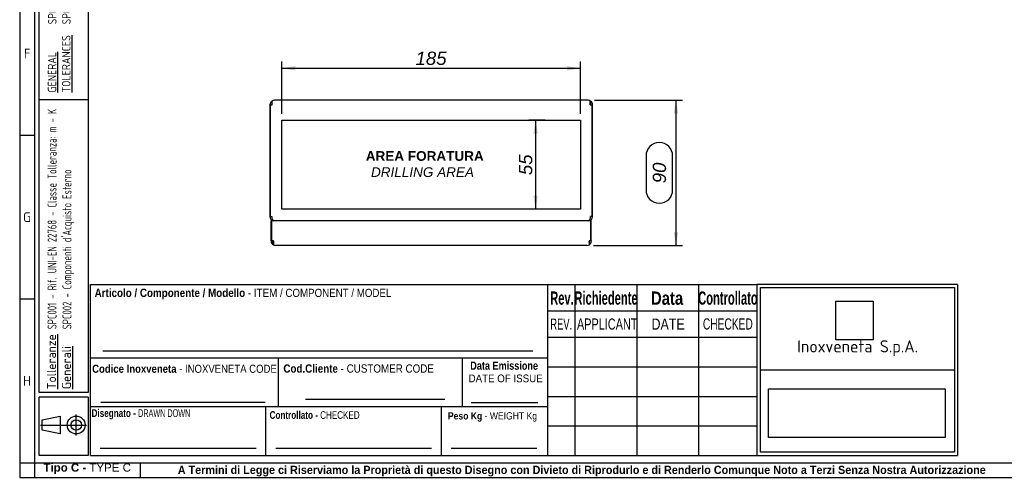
# Model space of a CAD drawing. Extents: x 6 to 412, y 11 to 288.
# Tile 1 of 3: x 6 to 210, y 11 to 106. Entities that reach past the tile are written whole.
import ezdxf
from ezdxf.lldxf.tags import DXFTag

# ---------------------------------------------------------------- set-up
doc = ezdxf.new("R2010")
doc.units = 0
doc.layers.get('0').update_dxf_attribs({"linetype": 'CONTINUOUS'})
for name, color, linetype in [('_TRANSLATION', 7, 'CONTINUOUS'), ('DEFAULT', 7, 'CONTINUOUS'), ('DV3_DEFAULT', 7, 'CONTINUOUS'), ('S0000000_33', 7, 'CONTINUOUS'), ('S0000000_34', 7, 'CONTINUOUS'), ('SBAVATURE', 7, 'CONTINUOUS')]:
    doc.layers.add(name, color=color, linetype=linetype)
doc.styles.add('SEACAD_ARIAL', font='arial.ttf')
doc.styles.add('SEACAD_ARIAL_NARROW', font='ARIALN.TTF', dxfattribs={"width": 0.8})
doc.styles.add('SEACAD_ARIALB', font='arialbd.ttf', dxfattribs={"width": 0.9})
doc.styles.add('SEACAD_ARIALI', font='ariali.ttf')
doc.styles.add('SEACAD_SOLID_EDGE_ANSI', font='seans.ttf', dxfattribs={"width": 0.9})
doc.styles.add('SEACAD_SOLID_EDGE_ANSIB', font='seansbd.ttf', dxfattribs={"width": 0.9})
tags = doc.linetypes.add('CENTER2', pattern=[28.575, 19.05, -3.175, 3.175, -3.175]).pattern_tags.tags
tags[10:11] = [DXFTag(74, 4), DXFTag(75, 0), DXFTag(340, '0'), DXFTag(46, 0.0), DXFTag(50, 0.0), DXFTag(44, 0.0), DXFTag(45, 0.0)]
tags[8:9] = [DXFTag(74, 4), DXFTag(75, 0), DXFTag(340, '0'), DXFTag(46, 0.0), DXFTag(50, 0.0), DXFTag(44, 0.0), DXFTag(45, 0.0)]
tags[6:7] = [DXFTag(74, 4), DXFTag(75, 0), DXFTag(340, '0'), DXFTag(46, 0.0), DXFTag(50, 0.0), DXFTag(44, 0.0), DXFTag(45, 0.0)]
tags[4:5] = [DXFTag(74, 4), DXFTag(75, 0), DXFTag(340, '0'), DXFTag(46, 0.0), DXFTag(50, 0.0), DXFTag(44, 0.0), DXFTag(45, 0.0)]
doc.dimstyles.new('ISO', dxfattribs={"dimtxt": 2.75, "dimasz": 2.75, "dimexe": 1.375, "dimexo": 1.375, "dimgap": 0.6875, "dimtad": 1, "dimdec": 1, "dimlfac": 3, "dimtxsty": 'SEACAD_ARIAL', "dimblk1": '_SE_FILLED', "dimblk2": '_SE_FILLED', "dimsah": 1, "dimcen": 1.375, "dimazin": 3, "dimtfac": 0.7, "dimtdec": 3, "dimtmove": 0, "dimatfit": 3})
picture_1 = doc.add_image_def('image1.jpg', size_in_pixel=(55, 57))
picture_2 = doc.add_image_def('image2.bmp', size_in_pixel=(138, 38))

# ---------------------------------------------------------------- blocks, each defined once
blk = doc.blocks.new('SE2')
at = {"layer": 'DV3_DEFAULT', "color": 7, "linetype": 'CENTER2'}
for p, q in [((60.42, 66.41), (60.42, 84.75)), ((60.42, 84.75), (122.09, 84.75)), ((122.09, 84.75), (122.09, 66.41)), ((122.09, 66.41), (60.42, 66.41))]:
    blk.add_line(p, q, dxfattribs=at)
at = {"layer": 'S0000000_33', "color": 7, "linetype": 'CONTINUOUS'}
for p, q in [((58.3, 63.96), (58.17, 63.96)), ((58.17, 59.81), (58.17, 63.96)), ((58.3, 59.81), (58.3, 63.96)), ((124.21, 63.96), (58.3, 63.96)), ((124.21, 63.96), (124.34, 63.96)), ((124.21, 59.81), (124.21, 63.96)), ((124.34, 59.81), (124.34, 63.96)), ((58.64, 59.81), (58.3, 59.81)), ((58.57, 59.05), (58.57, 59.81)), ((58.64, 59.81), (58.64, 59.05)), ((123.87, 59.81), (123.87, 59.05)), ((124.21, 59.81), (123.87, 59.81)), ((123.94, 59.05), (123.94, 59.81)), ((123.41, 58.88), (59.11, 58.88))]:
    blk.add_line(p, q, dxfattribs=at)
for centre, radius, start, end in [((59.11, 59.81), 0.933, 180, 235.1501), ((59.11, 59.81), 0.533, 180, 209.0162), ((59.11, 59.81), 0.933, 235.1501, 270), ((123.41, 59.81), 0.933, 270, 304.8499), ((123.41, 59.81), 0.533, 330.9838, 0), ((123.41, 59.81), 0.933, 304.8499, 0)]:
    blk.add_arc(centre, radius, start, end, dxfattribs=at)
for centre, start_param, end_param in [((59.11, 59.81), 2.533347, 3.141593), ((123.41, 59.81), 3.141593, 3.749838)]:
    blk.add_ellipse(centre, major_axis=(0, 0.933), ratio=0.874482, start_param=start_param, end_param=end_param, dxfattribs=at)
at = {"layer": 'S0000000_34', "color": 7, "linetype": 'CONTINUOUS'}
for p, q in [((57.92, 87.95), (57.92, 64.88)), ((58.05, 64.88), (58.05, 87.95)), ((58.05, 87.95), (58.39, 87.95)), ((58.32, 88.71), (58.32, 87.95)), ((58.39, 87.95), (58.39, 88.71)), ((123.66, 88.88), (58.86, 88.88)), ((124.12, 87.95), (124.12, 88.71)), ((124.12, 87.95), (124.46, 87.95)), ((124.19, 88.71), (124.19, 87.95)), ((124.46, 87.95), (124.46, 64.88)), ((124.59, 64.88), (124.59, 87.95)), ((57.92, 64.88), (58.05, 64.88)), ((58.05, 64.88), (58.32, 64.88)), ((124.46, 64.88), (124.19, 64.88)), ((124.59, 64.88), (124.46, 64.88))]:
    blk.add_line(p, q, dxfattribs=at)
for centre, radius, start, end in [((58.86, 87.95), 0.933, 124.8499, 180), ((58.86, 87.95), 0.933, 90, 124.8499), ((58.86, 87.95), 0.533, 150.9838, 180), ((123.66, 87.95), 0.933, 55.1501, 90), ((123.66, 87.95), 0.533, 0, 29.0162), ((123.66, 87.95), 0.933, 0, 55.1501), ((58.86, 64.88), 0.933, 180, 259.1559), ((58.86, 64.88), 0.533, 180, 184.1514), ((123.66, 64.88), 0.933, 280.8441, 0), ((123.66, 64.88), 0.533, 355.8486, 0)]:
    blk.add_arc(centre, radius, start, end, dxfattribs=at)
for centre, major_axis, ratio, start_param, end_param in [((58.86, 87.95), (0, -0.933), 0.874482, 3.141593, 3.749838), ((123.66, 87.95), (0, -0.933), 0.874482, 2.533347, 3.141593), ((58.86, 64.88), (0, -0.933), 0.571429, 4.712389, 6.093921), ((123.65, 64.88), (0, 0.933), 0.571429, 3.330857, 4.712389)]:
    blk.add_ellipse(centre, major_axis=major_axis, ratio=ratio, start_param=start_param, end_param=end_param, dxfattribs=at)
blk = doc.blocks.new('DMBLK149')
at = {"layer": '_TRANSLATION', "linetype": 'CONTINUOUS'}
for points in [[(63.17, 95.96), (60.42, 95.5), (63.17, 95.04)], [(119.34, 95.96), (119.34, 95.04), (122.09, 95.5)]]:
    blk.add_hatch(color=7, dxfattribs=at).paths.add_polyline_path(points)
at = {"layer": '_TRANSLATION', "color": 7, "linetype": 'CONTINUOUS'}
for p, q in [((60.42, 86.12), (60.42, 96.87)), ((122.09, 86.12), (122.09, 96.87)), ((60.42, 95.5), (122.09, 95.5))]:
    blk.add_line(p, q, dxfattribs=at)
at = {"layer": '_TRANSLATION', "color": 7, "linetype": 'CONTINUOUS', "style": 'SEACAD_ARIALI'}
blk.add_text('185', height=2.75, dxfattribs=at).set_placement((88.02, 96.19))
blk = doc.blocks.new('_SE_FILLED')
at = {"color": 0}
blk.add_line((0, 0), (-1, 0), dxfattribs=at)
blk.add_solid([(0, 0), (-1, -0.1665), (-1, 0.1665), (0, 0)], dxfattribs=at)
blk = doc.blocks.new('DMBLK150')
at = {"layer": '_TRANSLATION', "linetype": 'CONTINUOUS'}
for points in [[(112.37, 82), (113.29, 82), (112.83, 84.75)], [(112.37, 69.16), (112.83, 66.41), (113.29, 69.16)]]:
    blk.add_hatch(color=7, dxfattribs=at).paths.add_polyline_path(points)
at = {"layer": '_TRANSLATION', "color": 7, "linetype": 'CONTINUOUS'}
for p, q in [((114.82, 84.75), (111.45, 84.75)), ((112.83, 84.75), (112.83, 66.41)), ((115.28, 66.41), (111.45, 66.41))]:
    blk.add_line(p, q, dxfattribs=at)
at = {"layer": '_TRANSLATION', "color": 7, "linetype": 'CONTINUOUS', "style": 'SEACAD_ARIALI'}
blk.add_text('55', height=2.75, rotation=90, dxfattribs=at).set_placement((112.14, 73.41))
blk = doc.blocks.new('DMBLK162')
at = {"layer": '_TRANSLATION', "linetype": 'CONTINUOUS'}
for points in [[(142.29, 86.13), (141.83, 88.88), (141.37, 86.13)], [(142.29, 61.63), (141.37, 61.63), (141.83, 58.88)]]:
    blk.add_hatch(color=7, dxfattribs=at).paths.add_polyline_path(points)
at = {"layer": '_TRANSLATION', "color": 7, "linetype": 'CONTINUOUS'}
for p, q in [((125.03, 88.88), (143.2, 88.88)), ((141.83, 88.88), (141.83, 58.88)), ((135.64, 77.39), (135.64, 70.36)), ((141.14, 70.36), (141.14, 77.39)), ((124.78, 58.88), (143.2, 58.88))]:
    blk.add_line(p, q, dxfattribs=at)
for centre, start, end in [((138.39, 77.39), 0, 180), ((138.39, 70.36), 180, 0)]:
    blk.add_arc(centre, 2.75, start, end, dxfattribs=at)
at = {"layer": '_TRANSLATION', "color": 7, "linetype": 'CONTINUOUS', "style": 'SEACAD_ARIALI'}
blk.add_text('90', height=2.75, rotation=90, dxfattribs=at).set_placement((139.77, 71.74))

msp = doc.modelspace()

# ---------------------------------------------------------------- linework, layer by layer
at = {"color": 7, "linetype": 'CONTINUOUS'}
for p, q in [((6.234, 287.588), (6.234, 10.959)), ((9.263, 81.632), (6.234, 81.632)), ((115.363, 15.502), (115.363, 50.84)), ((9.263, 47.809), (6.234, 47.809)), ((20.873, 35.694), (115.363, 35.694)), ((65.314, 27.113), (94.088, 27.113)), ((20.873, 25.598), (115.363, 25.598)), ((57.113, 15.502), (57.113, 25.598)), ((93.363, 15.502), (93.363, 25.598)), ((99.513, 26.42), (113.323, 26.42)), ((17.907, 19.617), (17.907, 23.942)), ((10.566, 21.779), (20.069, 21.779)), ((22.892, 17.017), (55.1, 17.017)), ((59.132, 17.017), (91.339, 17.017)), ((95.372, 17.017), (113.05, 17.017)), ((31.194, 10.954), (31.194, 13.983)), ((6.234, 10.959), (412.092, 10.959))]:
    msp.add_line(p, q, dxfattribs=at)
msp.add_lwpolyline([(14.582, 19.926), (10.875, 20.698), (10.875, 22.86), (14.582, 23.633), (14.582, 19.926)], dxfattribs=at)
for radius in [1.854, 1.081]:
    msp.add_circle((17.907, 21.779), radius, dxfattribs=at)
at = {"layer": 'DEFAULT', "color": 7, "linetype": 'CONTINUOUS'}
for p, q in [((9.263, 287.588), (9.263, 10.959)), ((10.273, 28.5), (10.273, 283.045)), ((20.369, 283.045), (20.369, 28.5)), ((20.369, 89), (10.273, 89)), ((20.873, 15.502), (20.873, 50.84)), ((20.873, 50.84), (115.363, 50.84)), ((115.366, 50.84), (158.566, 50.84)), ((120.966, 50.84), (120.966, 15.502)), ((133.766, 50.84), (133.766, 15.502)), ((146.466, 50.84), (146.466, 15.502)), ((199.966, 50.84), (158.564, 50.84)), ((158.566, 50.84), (158.566, 15.502)), ((159.267, 50.176), (199.367, 50.176)), ((159.267, 16.162), (159.267, 50.176)), ((199.367, 50.176), (199.367, 16.162)), ((199.966, 50.84), (199.966, 15.502)), ((115.366, 45.352), (158.566, 45.352)), ((115.366, 39.902), (158.566, 39.902)), ((59.713, 25.598), (59.713, 35.694)), ((97.713, 25.598), (97.713, 35.694)), ((115.366, 33.802), (158.566, 33.802)), ((159.267, 33.171), (199.367, 33.171)), ((20.369, 28.5), (10.273, 28.5)), ((20.369, 27.5), (10.273, 27.5)), ((10.273, 15.5), (10.273, 27.5)), ((20.369, 27.5), (20.369, 15.5)), ((115.366, 27.702), (158.566, 27.702)), ((115.366, 21.602), (158.566, 21.602)), ((20.369, 15.5), (10.273, 15.5)), ((20.873, 15.502), (115.363, 15.502)), ((115.366, 15.502), (158.566, 15.502)), ((158.564, 15.502), (199.966, 15.502)), ((199.367, 16.162), (159.267, 16.162)), ((6.234, 13.988), (412.092, 13.988))]:
    msp.add_line(p, q, dxfattribs=at)
at = {"layer": 'SBAVATURE', "color": 7, "linetype": 'CONTINUOUS'}
for p, q in [((23.432, 37.088), (112.266, 37.088)), ((22.968, 26.474), (56.974, 26.474))]:
    msp.add_line(p, q, dxfattribs=at)

# ---------------------------------------------------------------- block references
at = {"layer": '_TRANSLATION'}
msp.add_blockref('SE2', (0, 0), dxfattribs=at)

# ---------------------------------------------------------------- texts
at = {"attachment_point": 1, "rotation": 90}
for s, insert, char_height, width in [('{\\fSolid Edge ANSI|b0|i0|c0|p34;\\W0.84600x;\\C7;SPC001 - REFERENCE UNI-EN 22768 - TOLERANCE CLASS: m - K}\\P{\\fSolid Edge ANSI|b0|i0|c0|p34;\\W0.84600x;\\C7;SPC002 - }{\\fSolid Edge ANSI|b0|i0|c0|p34;\\W0.94000x;\\C7;EXTERNALLY PURCHASED COMPONENTS}', (12.101, 104.605), 1.75, 56.68133), ('{\\fSolid Edge ANSI|b1|i0|c0|p34;\\L\\C7;Tolleranze}\\P{\\fSolid Edge ANSI|b1|i0|c0|p34;\\L\\C7;Generali}', (11.89, 29.169), 1.85, 10.93945)]:
    msp.add_mtext(s, dxfattribs=dict(at, insert=insert, char_height=char_height, width=width))
for s, insert, char_height, width, style in [('{\\fSolid Edge ANSI|b0|i0|c0|p34;\\L\\C7;GENERAL}\\P{\\fSolid Edge ANSI|b0|i0|c0|p34;\\L\\C7;TOLERANCES}\\P', (12.048, 90.485), 1.75, 12.63203, 'SEACAD_SOLID_EDGE_ANSI'), ("{\\fSolid Edge ANSI|b1|i0|c0|p34;\\W0.82000x;\\C7;SPC001 - Rif. UNI-EN 22768 - Classe Tolleranza: m - K}\\P{\\fSolid Edge ANSI|b1|i0|c0|p34;\\W0.82000x;\\C7;SPC002 - Componenti d'Acquisto Esterno}", (12, 41.571), 1.85, 46.58795, 'SEACAD_SOLID_EDGE_ANSIB')]:
    msp.add_mtext(s, dxfattribs=dict(at, insert=insert, char_height=char_height, width=width, style=style))
for s, insert, char_height, width, attachment_point in [('{\\fSolid Edge ANSI|b0||i0||c0|p34;\\C7;\\H2.019192;\\W1.;F}', (7.783, 97.538), 2.01919, 2.2716, 8), ('{\\fSolid Edge ANSI|b0||i0||c0|p34;\\C7;\\H2.019192;\\W1.;G}', (7.757, 63.716), 2.01919, 2.5871, 8), ('{\\fSolid Edge ANSI|b0||i0||c0|p34;\\C7;\\H2.5;\\W1.;Inoxveneta S.p.A.}', (179.366, 37.657), 2.5, 38.9068, 5), ('{\\fSolid Edge ANSI|b0||i0||c0|p34;\\C7;\\H2.019192;\\W1.;H}', (7.759, 29.895), 2.01919, 2.7133, 8), ('{\\fArial|b1||i0||c0|p34;\\C7;\\H1.7;\\W1.;Tipo C - }{\\fArial|b0||i0||c0|p34;\\C7;\\H1.7;\\W1.;TYPE C}', (20.186, 11.634), 1.7, 18.15868, 8), ('{\\fArial|b1||i0||c0|p34;\\C7;\\H1.7;\\W0.94;A Termini di Legge ci Riserviamo la Proprietà di questo Disegno con Divieto di Riprodurlo e di Renderlo Comunque Noto a Terzi Senza Nostra Autorizzazione}', (122.366, 11.137), 1.7, 175.01141, 8)]:
    msp.add_mtext(s, dxfattribs=dict(insert=insert, char_height=char_height, width=width, attachment_point=attachment_point))
for s, insert, char_height, width, attachment_point, style in [('{\\fArial|b1||i0||c0|p34;\\C7;\\H1.7163132;\\W0.846;Articolo / Componente / Modello}{\\fArial|b0||i0||c0|p34;\\C7;\\H1.7163132;\\W0.846; - ITEM}{\\fArial|b0||i0||c0|p34;\\C7;\\H1.7;\\W0.846; / COMPONENT / MODEL}', (21.72, 47.719), 1.716313, 61.3875, 7, 'SEACAD_ARIAL'), ('{\\fArial|b1||i0||c0|p34;\\C7;\\H2.75;\\W0.6;Rev.}', (118.275, 46.597), 2.75, 4.50348, 8, 'SEACAD_ARIALB'), ('{\\fArial|b1||i0||c0|p34;\\C7;\\H2.75;\\W0.6;Richiedente}', (127.374, 46.608), 2.75, 12.23036, 8, 'SEACAD_ARIALB'), ('{\\fArial|b1||i0||c0|p34;\\C7;\\H2.75;\\W0.8;Data}', (139.989, 46.585), 2.75, 6.78265, 8, 'SEACAD_ARIALB'), ('{\\fArial|b1||i0||c0|p34;\\C7;\\H2.75;\\W0.6;Controllato}', (152.564, 46.608), 2.75, 11.31616, 8, 'SEACAD_ARIALB'), ('{\\fArial|b0||i0||c0|p34;\\C7;\\H2.3;\\W0.6;REV.}', (118.125, 41.484), 2.3, 5.04266, 8, 'SEACAD_ARIAL'), ('{\\fArial|b0||i0||c0|p34;\\C7;\\H2.3;\\W0.7;APPLICANT}', (121.375, 41.459), 2.3, 12.12989, 7, 'SEACAD_ARIAL'), ('{\\fArial|b0||i0||c0|p34;\\C7;\\H2.3;\\W0.8;DATE}', (140.209, 41.484), 2.3, 7.08597, 8, 'SEACAD_ARIAL'), ('{\\fArial Narrow|b0||i0||c0|p34;\\C7;\\H2.3;\\W0.8;CHECKED}', (152.548, 41.483), 2.3, 10.75184, 8, 'SEACAD_ARIAL_NARROW'), ('{\\fArial|b1||i0||c0|p34;\\C7;\\H1.7;\\W0.792;Data Emissione}', (99.324, 33.173), 1.7, 14.35739, 7, 'SEACAD_ARIALB'), ('{\\fArial|b1||i0||c0|p34;\\C7;\\H1.67;\\W0.846;Codice Inoxveneta}{\\fArial|b0||i0||c0|p34;\\C7;\\H1.67;\\W0.846; - INOXVENETA CODE}', (21.196, 32.543), 1.67, 38.23236, 7, 'SEACAD_ARIAL'), ('{\\fArial|b1||i0||c0|p34;\\C7;\\H1.7163132;\\W0.846;Cod.Cliente}{\\fArial|b0||i0||c0|p34;\\C7;\\H1.7163132;\\W0.846; - CUSTOMER CODE}', (60.714, 32.572), 1.716313, 31.52647, 7, 'SEACAD_ARIAL'), ('{\\fArial|b0||i0||c0|p34;\\C7;\\H1.6;\\W0.9;DATE OF ISSUE}', (98.978, 30.59), 1.6, 15.11655, 7, 'SEACAD_ARIAL'), ('{\\fArial|b1||i0||c0|p34;\\C7;\\H1.6;\\W0.752;Disegnato - }{\\fArial Narrow|b0||i0||c0|p34;\\C7;\\H1.5875;\\W0.752;\\T1.;DRAWN DOWN}', (31.284, 22.95), 1.6, 19.88117, 8, 'SEACAD_ARIAL_NARROW'), ('{\\fArial|b1||i0||c0|p34;\\C7;\\H1.6;\\W0.752;Controllato - }{\\fArial|b0||i0||c0|p34;\\C7;\\H1.5875;\\W0.752;\\T1.;CHECKED}{\\fArial|b1||i0||c0|p34;\\C7;\\H1.6;\\W0.752; }', (67.172, 23.026), 1.6, 18.83287, 8, 'SEACAD_ARIALB'), ('{\\fArial|b1||i0||c0|p34;\\C7;\\H1.5;\\W0.846;Peso Kg}{\\fArial|b0||i0||c0|p34;\\C7;\\H1.5;\\W0.846; - WEIGHT Kg}', (94.712, 22.459), 1.5, 18.73278, 7, 'SEACAD_ARIAL')]:
    msp.add_mtext(s, dxfattribs=dict(insert=insert, char_height=char_height, width=width, attachment_point=attachment_point, style=style))
at = {"layer": '_TRANSLATION', "insert": (89.458, 75.697), "char_height": 2.4, "width": 27.97083, "attachment_point": 5}
msp.add_mtext('{\\fArial|b0||i0||c0|p34;\\C7;\\H2.4;\\W1.; }{\\fArial|b1||i0||c0|p34;\\C7;\\H2.;\\W1.;AREA FORATURA \\P}{\\fArial|b0||i1||c0|p34;\\C7;\\H2.;\\W1.;DRILLING AREA}', dxfattribs=at)

# ---------------------------------------------------------------- dimensions: what is measured, and where the dimension line sits
at = {"layer": '_TRANSLATION', "color": 7, "linetype": 'CONTINUOUS'}
for base, p1, p2, angle, picture, middle, dimtype in [((60.422, 95.498), (60.422, 84.745), (122.088, 84.745), 360, 'DMBLK149', (91.255, 95.498), 161), ((141.83, 58.879), (123.655, 88.879), (123.405, 58.879), 90, 'DMBLK162', (141.83, 73.879), 160), ((112.83, 84.745), (122.088, 84.745), (122.088, 66.412), 270, 'DMBLK150', (112.83, 75.579), 161)]:
    dim = msp.add_linear_dim(base=base, p1=p1, p2=p2, angle=angle, text='\\A1;<>', dimstyle='ISO', dxfattribs=at)
    dim.commit()
    dim.dimension.update_dxf_attribs({"geometry": picture, "text_midpoint": middle, "dimtype": dimtype})

# ---------------------------------------------------------------- pictures from other files: only their frames are drawn
image = msp.add_image(picture_1, insert=(174.862, 39.378), size_in_units=(7.719, 8), rotation=0)
image.dxf.flags = 7
image = msp.add_image(picture_2, insert=(160.965, 19.172), size_in_units=(36.512, 10.054))
image.dxf.flags = 7

doc.saveas('drawing.dxf')
